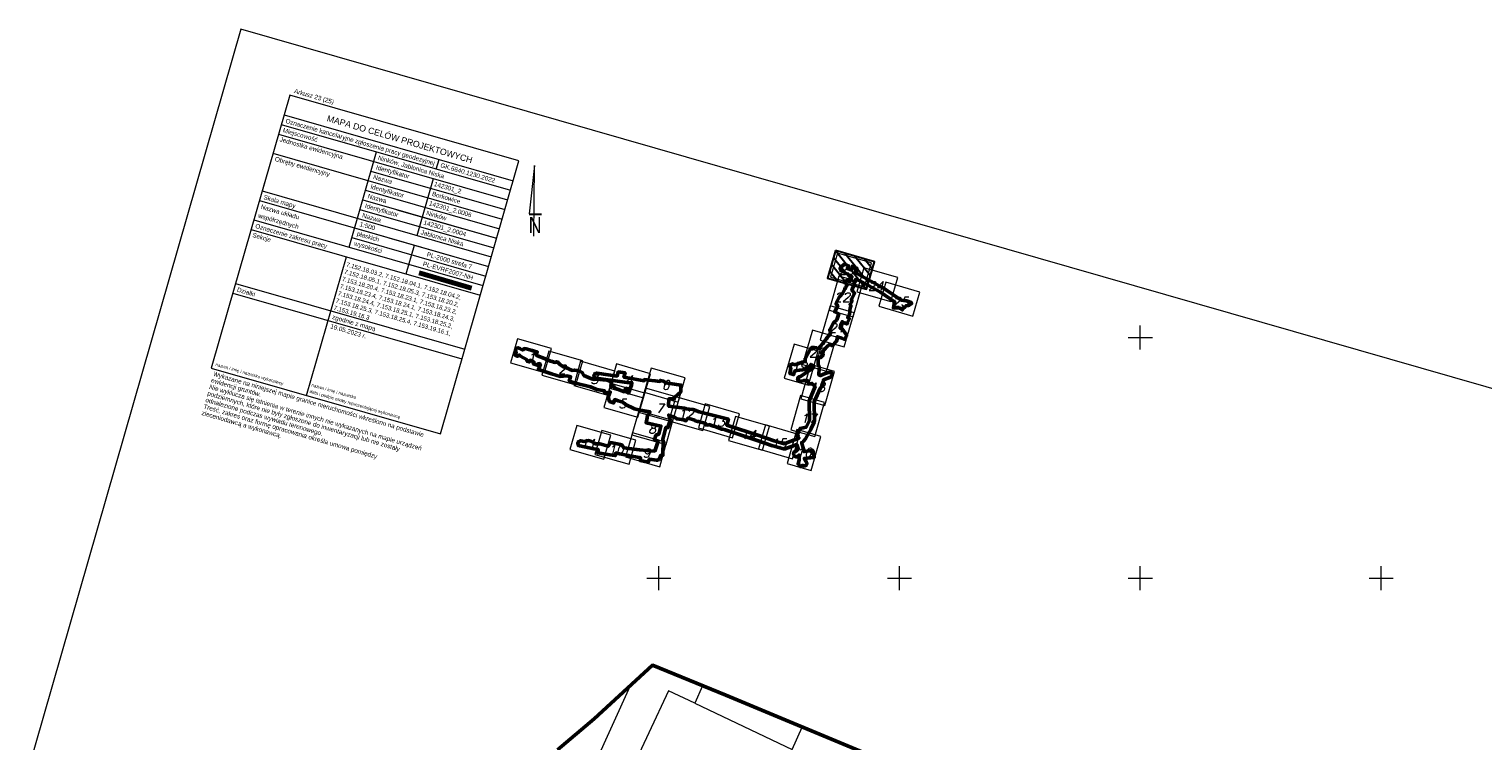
# Model space of a CAD drawing. Header units: metres. Extents: x 7482748 to 7484637, y 5684406 to 5687014.
# Tile 164 of 180: x 7483369 to 7483671, y 5686866 to 5687014. Entities that reach past the tile are written whole.
import ezdxf

# ---------------------------------------------------------------- set-up
doc = ezdxf.new("R2010")
doc.units = ezdxf.units.M
doc.header["$MEASUREMENT"] = 0
doc.linetypes.add('1', pattern=[1.5, 1, -0.5])
for name, color, linetype, lineweight in [('_Dzialki', 7, 'Continuous', 0), ('_Podzial_sekcyjny_krzyze', 7, '1', 13), ('_Szkic_arkuszy', 7, 'Continuous', 0), ('_tabelka', 7, 'Continuous', 0), ('_Zakres2', 7, 'Continuous', 0)]:
    doc.layers.add(name, color=color, linetype=linetype, lineweight=lineweight)
doc.layers.add('_ramki_nieplotowane', color=7, linetype='Continuous', lineweight=0, plot=False)
doc.styles.add('Style-Arial', font='arial.ttf')
doc.styles.add('Style-COMPRESSED', font='COMPRESSED.shx')
doc.styles.add('Style-ITALIC_1250', font='ITALIC_1250.shx')

# ---------------------------------------------------------------- blocks, each defined once
blk = doc.blocks.new('*U485')
at = {"layer": '_Szkic_arkuszy', "color": 5, "linetype": 'Continuous', "lineweight": 30}
for p, q in [((-80.53, 100.4), (80.53, -100.4)), ((-30.55, 86.04), (90.67, -65.1)), ((-100.82, 29.8), (-19.43, -71.67)), ((-90.67, 65.1), (30.55, -86.04)), ((19.43, 71.68), (100.82, -29.8)), ((69.4, 57.31), (110.96, 5.5)), ((-110.96, -5.5), (-69.4, -57.31))]:
    blk.add_line(p, q, dxfattribs=at)
at = {"layer": '_Szkic_arkuszy', "color": 5, "linetype": 'Continuous', "lineweight": 30, "flags": 128}
blk.add_lwpolyline([(-80.53, 100.4), (-121.54, -42.33), (80.53, -100.4), (121.54, 42.33), (-80.53, 100.4)], close=True, dxfattribs=at)

msp = doc.modelspace()

# ---------------------------------------------------------------- linework, layer by layer
at = {"layer": '_Dzialki', "color": 96, "linetype": 'Continuous', "true_color": 0x008000, "flags": 128}
for points in [[(7483475.46, 5686836.53), (7483494.13, 5686877.73)], [(7483509.12, 5686877.65), (7483507.47, 5686874.02)], [(7483502, 5686876.61), (7483481.62, 5686832.97)], [(7483507.47, 5686874.02), (7483502, 5686876.61)], [(7483507.47, 5686874.02), (7483527.71, 5686864.46)], [(7483527.71, 5686864.46), (7483529.81, 5686869.09)]]:
    msp.add_lwpolyline(points, dxfattribs=at)
at = {"layer": '_Podzial_sekcyjny_krzyze', "linetype": 'Continuous'}
for p, q in [((7483597.5, 5686950), (7483602.5, 5686950)), ((7483600, 5686947.5), (7483600, 5686952.5)), ((7483500, 5686897.5), (7483500, 5686902.5)), ((7483550, 5686897.5), (7483550, 5686902.5)), ((7483600, 5686897.5), (7483600, 5686902.5)), ((7483650, 5686897.5), (7483650, 5686902.5)), ((7483497.5, 5686900), (7483502.5, 5686900)), ((7483547.5, 5686900), (7483552.5, 5686900)), ((7483597.5, 5686900), (7483602.5, 5686900)), ((7483647.5, 5686900), (7483652.5, 5686900))]:
    msp.add_line(p, q, dxfattribs=at)
at = {"layer": '_ramki_nieplotowane', "color": 3, "linetype": 'Continuous', "lineweight": 0, "flags": 128}
msp.add_lwpolyline([(7483413.23, 5687014.08), (7483331.2, 5686728.62), (7483735.34, 5686612.49), (7483817.37, 5686897.94), (7483413.23, 5687014.08)], close=True, dxfattribs=at)
at = {"layer": '_Szkic_arkuszy', "color": 252, "linetype": 'Continuous', "lineweight": 53, "flags": 128}
msp.add_lwpolyline([(7483501.49, 5686940.56), (7483504.61, 5686940.13), (7483504.6, 5686938.73), (7483503.35, 5686937.6), (7483503.07, 5686937.34), (7483503.04, 5686937.34), (7483503.04, 5686937.33), (7483502.09, 5686937.26), (7483502.05, 5686935.8), (7483502.05, 5686935.77), (7483505.33, 5686935.3), (7483505.65, 5686935.24), (7483505.8, 5686935.22), (7483506.21, 5686935.13), (7483506.4, 5686935.09), (7483507.16, 5686935.03), (7483508.42, 5686934.56), (7483514.46, 5686933.02), (7483514.13, 5686931.81), (7483520.79, 5686929.62), (7483523.97, 5686928.54), (7483526.05, 5686927.94), (7483528.88, 5686929.02), (7483529.11, 5686929.11), (7483528.73, 5686929.55), (7483528.84, 5686929.85), (7483529.1, 5686930.61), (7483529.36, 5686931.14), (7483530.63, 5686931.41), (7483531.29, 5686932.77), (7483531.23, 5686936.74), (7483531.24, 5686936.83), (7483531.28, 5686936.96), (7483532.48, 5686939.84), (7483531.8, 5686940.48), (7483531.68, 5686940.4), (7483531.55, 5686940.36), (7483531.41, 5686940.36), (7483531.28, 5686940.38), (7483531.16, 5686940.45), (7483531.06, 5686940.54), (7483530.98, 5686940.65), (7483530.94, 5686940.78), (7483530.93, 5686940.91), (7483530.9, 5686941.01), (7483530.9, 5686941.07), (7483530.03, 5686941.05), (7483529.89, 5686940.99), (7483529.76, 5686940.97), (7483529.65, 5686940.95), (7483529.51, 5686940.96), (7483529.38, 5686940.97), (7483529.21, 5686940.99), (7483528.95, 5686941.05), (7483528.83, 5686941.5), (7483528.94, 5686941.66), (7483529.1, 5686941.77), (7483529.26, 5686941.85), (7483529.33, 5686941.89), (7483529.41, 5686941.93), (7483529.73, 5686942.13), (7483531.34, 5686943.16), (7483531.84, 5686943.6), (7483532.18, 5686943.9), (7483532.1, 5686944.06), (7483531.63, 5686944.37), (7483531.58, 5686944.4), (7483531.55, 5686944.38), (7483531.38, 5686944.09), (7483531.15, 5686943.84), (7483530.58, 5686943.37), (7483529.26, 5686943.21), (7483528.63, 5686943.18), (7483528.22, 5686943.01), (7483527.99, 5686942.28), (7483527.69, 5686942.38), (7483527.25, 5686942.5), (7483527.45, 5686943.62), (7483527.37, 5686943.71), (7483527.31, 5686943.83), (7483527.28, 5686943.96), (7483527.29, 5686944.1), (7483527.33, 5686944.23), (7483527.4, 5686944.34), (7483527.5, 5686944.43), (7483527.62, 5686944.5), (7483527.75, 5686944.53), (7483527.88, 5686944.53), (7483528.01, 5686944.49), (7483528.13, 5686944.42), (7483528.2, 5686944.36), (7483528.47, 5686944.38), (7483529.62, 5686944.81), (7483529.76, 5686944.9), (7483530.42, 5686945), (7483530.39, 5686945.61), (7483531.44, 5686947.52), (7483531.75, 5686947.91), (7483532.26, 5686947.9), (7483532.76, 5686947.86), (7483533.1, 5686947.68), (7483534.1, 5686948.75), (7483534.23, 5686948.93), (7483534.44, 5686949.22), (7483534.69, 5686949.57), (7483534.8, 5686949.75), (7483534.96, 5686949.97), (7483535.25, 5686950.35), (7483535.5, 5686950.65), (7483535.69, 5686950.96), (7483535.53, 5686951.62), (7483536.26, 5686953.07), (7483536.96, 5686953.69), (7483537.38, 5686954.92), (7483536.56, 5686955.32), (7483537.16, 5686956.64), (7483536.8, 5686957.01), (7483537.44, 5686958.36), (7483538.13, 5686959.12), (7483538.64, 5686960.06), (7483538.81, 5686960.37), (7483539.17, 5686961.04), (7483538.55, 5686961.38), (7483539.09, 5686961.87), (7483539.5, 5686961.68), (7483539.74, 5686961.76), (7483540.1, 5686962.68), (7483537.93, 5686963.88), (7483537.81, 5686963.98), (7483537.73, 5686964.09), (7483537.68, 5686964.21), (7483537.66, 5686964.35), (7483537.68, 5686964.48), (7483537.73, 5686964.6), (7483537.81, 5686964.71), (7483537.92, 5686964.79), (7483538.04, 5686964.85), (7483538.18, 5686964.87), (7483538.26, 5686964.94), (7483538.39, 5686965.06), (7483538.61, 5686965.25), (7483538.87, 5686965.14), (7483539.42, 5686964.92), (7483539.18, 5686964.32), (7483539.95, 5686964.06), (7483540.22, 5686964.71), (7483541.16, 5686964.41), (7483541.04, 5686963.73), (7483540.99, 5686963.39), (7483541.01, 5686963.37), (7483543.42, 5686962.05), (7483546.43, 5686960.42), (7483546.47, 5686960.4), (7483546.64, 5686960.28), (7483550.37, 5686957.77), (7483550.92, 5686957.72), (7483551.44, 5686957.63), (7483551.67, 5686957.57), (7483552.42, 5686957.28), (7483552.53, 5686957.04), (7483552.53, 5686957.04), (7483552.4, 5686956.97), (7483552.01, 5686956.71), (7483551.8, 5686956.68), (7483551.35, 5686956.62), (7483551.25, 5686956.5), (7483551.1, 5686956.34), (7483551.08, 5686956.33), (7483550.87, 5686956.21), (7483550.82, 5686956.18), (7483550.72, 5686956.02), (7483550.7, 5686955.99), (7483550.59, 5686955.86), (7483550.58, 5686955.72), (7483550.46, 5686955.81), (7483550.31, 5686956.02), (7483550.21, 5686956.08), (7483550.1, 5686956.11), (7483549.96, 5686956.12), (7483548.96, 5686956.14), (7483548.73, 5686956.12), (7483548.98, 5686957.43), (7483546.06, 5686959.41), (7483545.91, 5686959.51), (7483542.92, 5686961.13), (7483541.03, 5686962.17), (7483540.67, 5686961.35), (7483540.48, 5686960.9), (7483540.12, 5686959.83), (7483540.65, 5686959.24), (7483540.63, 5686959.12), (7483540.01, 5686957.95), (7483540.13, 5686957.73), (7483539.96, 5686957.27), (7483539.75, 5686956.89), (7483539.94, 5686956.49), (7483539.77, 5686956.27), (7483539.61, 5686954.74), (7483539.22, 5686954.14), (7483539.58, 5686953.95), (7483539.41, 5686953.55), (7483539.22, 5686953.15), (7483539.12, 5686952.94), (7483539.06, 5686952.84), (7483538.58, 5686953.07), (7483538.09, 5686953.33), (7483537.88, 5686952.89), (7483537.83, 5686952.63), (7483537.76, 5686952.32), (7483537.67, 5686951.98), (7483538.1, 5686951.82), (7483539.01, 5686950.56), (7483539, 5686950.39), (7483538.59, 5686949.61), (7483538.04, 5686949.85), (7483537.11, 5686950.17), (7483537.01, 5686949.35), (7483536.01, 5686948.31), (7483535.51, 5686948.65), (7483534.93, 5686948.09), (7483533.74, 5686946.76), (7483534.16, 5686946.44), (7483533.54, 5686945.8), (7483533.08, 5686945.97), (7483533.14, 5686944.51), (7483533.14, 5686944.43), (7483533.12, 5686944.36), (7483533.3, 5686944), (7483533.35, 5686943.86), (7483533.36, 5686943.72), (7483533.34, 5686943.66), (7483533.23, 5686942.28), (7483533.57, 5686942.11), (7483534.56, 5686942.55), (7483535.31, 5686942.74), (7483535.46, 5686942.77), (7483535.59, 5686942.76), (7483535.72, 5686942.72), (7483535.83, 5686942.64), (7483535.92, 5686942.54), (7483535.99, 5686942.42), (7483536.01, 5686942.29), (7483536.01, 5686942.15), (7483535.97, 5686942.02), (7483535.89, 5686941.91), (7483535.79, 5686941.82), (7483535.67, 5686941.75), (7483534.21, 5686941.2), (7483534.2, 5686941.1), (7483534.17, 5686940.77), (7483533.91, 5686940.15), (7483533.88, 5686940.02), (7483533.78, 5686939.73), (7483533.51, 5686939.41), (7483532.28, 5686936.64), (7483532.34, 5686932.66), (7483532.33, 5686932.55), (7483532.29, 5686932.42), (7483531.57, 5686930.94), (7483531.56, 5686930.92), (7483530.56, 5686929.13), (7483530.52, 5686929.06), (7483530.05, 5686928.46), (7483529.96, 5686928.37), (7483529.85, 5686928.3), (7483529.69, 5686928.23), (7483529.7, 5686928.02), (7483530.08, 5686926.9), (7483530.11, 5686926.72), (7483530.17, 5686926.32), (7483532, 5686926.54), (7483532.3, 5686925.1), (7483530.22, 5686924.88), (7483530.69, 5686924.12), (7483530.75, 5686923.98), (7483530.76, 5686923.85), (7483530.75, 5686923.71), (7483530.7, 5686923.59), (7483530.62, 5686923.48), (7483530.51, 5686923.39), (7483530.39, 5686923.34), (7483530.25, 5686923.32), (7483530.12, 5686923.33), (7483529.99, 5686923.38), (7483529.88, 5686923.46), (7483529.41, 5686923.19), (7483528.94, 5686923.75), (7483529.19, 5686924.55), (7483529.15, 5686924.68), (7483529.14, 5686924.81), (7483529.19, 5686925.32), (7483529.16, 5686925.58), (7483528.92, 5686925.35), (7483528.8, 5686925.26), (7483528.67, 5686925.22), (7483528.54, 5686925.21), (7483528.4, 5686925.23), (7483528.28, 5686925.28), (7483528.18, 5686925.37), (7483528.1, 5686925.48), (7483528.05, 5686925.61), (7483528.01, 5686925.76), (7483528, 5686925.93), (7483528.03, 5686926.07), (7483528.08, 5686926.16), (7483528.14, 5686926.22), (7483528.18, 5686926.25), (7483528.37, 5686926.31), (7483528.96, 5686926.86), (7483528.67, 5686927.74), (7483528.66, 5686927.81), (7483526.26, 5686926.89), (7483526.19, 5686926.87), (7483526.06, 5686926.86), (7483525.92, 5686926.88), (7483523.67, 5686927.54), (7483523.65, 5686927.54), (7483520.46, 5686928.62), (7483513.81, 5686930.81), (7483513.29, 5686930.98), (7483513.09, 5686930.95), (7483511.48, 5686931.56), (7483511.4, 5686931.58), (7483510.41, 5686931.91), (7483510.33, 5686931.84), (7483510.18, 5686931.8), (7483509.71, 5686931.87), (7483509.81, 5686932.12), (7483508.29, 5686932.57), (7483508.06, 5686932.57), (7483507.57, 5686932.67), (7483507.49, 5686932.83), (7483506.79, 5686933.03), (7483505.98, 5686933.25), (7483505.72, 5686932.72), (7483505.31, 5686932.83), (7483505.23, 5686932.92), (7483503.76, 5686933.1), (7483503.31, 5686933.43), (7483502.94, 5686933.54), (7483502.4, 5686933.74), (7483502.08, 5686933.88), (7483502.38, 5686932.9), (7483502.26, 5686932.37), (7483501.9, 5686931.31), (7483501.51, 5686931.32), (7483501.08, 5686929.66), (7483500.88, 5686928.95), (7483500.93, 5686928.43), (7483500.92, 5686928.27), (7483500.83, 5686926), (7483500.84, 5686925.97), (7483500.86, 5686925.54), (7483500.52, 5686925.53), (7483500.42, 5686925.54), (7483500.2, 5686924.95), (7483500.16, 5686924.84), (7483500.09, 5686924.73), (7483499.99, 5686924.64), (7483499.87, 5686924.57), (7483499.87, 5686924.57), (7483499.84, 5686924.56), (7483499.71, 5686924.52), (7483499.57, 5686924.53), (7483498.11, 5686924.76), (7483497.83, 5686924.14), (7483496.16, 5686924.43), (7483496.19, 5686924.75), (7483496.23, 5686924.99), (7483496, 5686925.07), (7483495.97, 5686925.08), (7483494.42, 5686925.38), (7483494.29, 5686925.36), (7483493.89, 5686925.4), (7483493.8, 5686925.44), (7483493.74, 5686925.51), (7483491.53, 5686925.94), (7483491.11, 5686926.02), (7483490.96, 5686925.47), (7483489.88, 5686925.66), (7483487.35, 5686926.03), (7483487.44, 5686926.39), (7483487.4, 5686926.75), (7483486.55, 5686926.91), (7483483.61, 5686927.49), (7483483.47, 5686927.54), (7483483.36, 5686927.61), (7483483.27, 5686927.72), (7483483.21, 5686927.84), (7483483.19, 5686927.97), (7483483.2, 5686928.11), (7483483.25, 5686928.24), (7483483.32, 5686928.35), (7483483.42, 5686928.44), (7483483.55, 5686928.5), (7483483.68, 5686928.52), (7483483.81, 5686928.52), (7483484.51, 5686928.41), (7483485.41, 5686928.58), (7483485.92, 5686928.47), (7483486.51, 5686928.12), (7483486.76, 5686927.95), (7483487.77, 5686927.92), (7483489.5, 5686927.41), (7483489.99, 5686928.17), (7483491.34, 5686927.94), (7483492.04, 5686927.8), (7483492.35, 5686927.68), (7483492.73, 5686927.08), (7483496.01, 5686926.67), (7483499.17, 5686926.41), (7483499.86, 5686928.46), (7483499.11, 5686928.75), (7483499.42, 5686929.7), (7483500.05, 5686929.96), (7483500.47, 5686931.6), (7483497.39, 5686932.31), (7483497.61, 5686933.3), (7483497.6, 5686933.43), (7483497.62, 5686933.57), (7483497.68, 5686933.69), (7483497.76, 5686933.79), (7483497.87, 5686933.87), (7483498.19, 5686934.54), (7483495.83, 5686934.95), (7483495.53, 5686935.04), (7483495, 5686935.18), (7483493.1, 5686936.07), (7483492.53, 5686936.56), (7483491.61, 5686936.88), (7483490.87, 5686937.13), (7483490.62, 5686936.42), (7483489.76, 5686936.74), (7483489.48, 5686937.62), (7483489.92, 5686938.72), (7483489.43, 5686938.58), (7483489.05, 5686938.51), (7483488.7, 5686938.62), (7483488.79, 5686938.9), (7483488.41, 5686938.97), (7483487.17, 5686939.24), (7483485.8, 5686939.78), (7483482.47, 5686940.6), (7483481.42, 5686940.96), (7483481.53, 5686941.38), (7483481.7, 5686941.86), (7483481.5, 5686941.9), (7483480.94, 5686942.04), (7483479.54, 5686941.94), (7483477.74, 5686942.43), (7483476.9, 5686942.74), (7483475.01, 5686943.38), (7483475.42, 5686944.44), (7483475.02, 5686944.59), (7483474.81, 5686944.26), (7483474.17, 5686944.47), (7483473.93, 5686944.56), (7483474.07, 5686944.95), (7483473.9, 5686945.02), (7483473.3, 5686945.28), (7483473.13, 5686944.93), (7483472.64, 5686945.11), (7483472.68, 5686945.37), (7483471.33, 5686946.13), (7483471.18, 5686946.23), (7483471.04, 5686946.36), (7483470.68, 5686946.13), (7483470.17, 5686946.34), (7483470.18, 5686946.49), (7483470.37, 5686946.78), (7483470.41, 5686946.94), (7483470.32, 5686947.05), (7483470.26, 5686947.17), (7483470.24, 5686947.31), (7483470.26, 5686947.44), (7483470.3, 5686947.57), (7483470.38, 5686947.68), (7483470.49, 5686947.77), (7483470.61, 5686947.82), (7483470.74, 5686947.85), (7483470.88, 5686947.84), (7483471, 5686947.79), (7483471.12, 5686947.72), (7483471.77, 5686947.38), (7483472.04, 5686947.72), (7483472.44, 5686947.63), (7483473.69, 5686947.32), (7483474.16, 5686947.19), (7483474.71, 5686947.01), (7483474.78, 5686947), (7483474.58, 5686946.35), (7483475.18, 5686946.08), (7483475.93, 5686945.8), (7483477.52, 5686945.12), (7483477.84, 5686945.01), (7483478.45, 5686944.85), (7483478.83, 5686944.97), (7483478.97, 5686944.91), (7483479.17, 5686944.84), (7483479.22, 5686944.7), (7483479.24, 5686944.63), (7483479.3, 5686944.58), (7483479.45, 5686944.43), (7483479.47, 5686944.42), (7483479.63, 5686944.36), (7483480.09, 5686943.96), (7483481.21, 5686943.55), (7483481.54, 5686943.39), (7483481.78, 5686943.28), (7483482.08, 5686943.17), (7483482.53, 5686943.24), (7483483.03, 5686943.16), (7483483.69, 5686942.93), (7483484.12, 5686942.71), (7483484.44, 5686942.14), (7483485.92, 5686941.49), (7483486.08, 5686941.45), (7483486.19, 5686941.39), (7483486.51, 5686941.3), (7483487.17, 5686941.37), (7483488.43, 5686941.25), (7483489.09, 5686941.2), (7483489.84, 5686940.96), (7483490.2, 5686940.83), (7483490.15, 5686940.31), (7483490.07, 5686939.99), (7483490.13, 5686939.78), (7483490.43, 5686939.95), (7483490.69, 5686939.83), (7483490.86, 5686939.5), (7483492.89, 5686938.75), (7483493.19, 5686939.48), (7483493.64, 5686939.32), (7483493.38, 5686938.62), (7483493.55, 5686938.57), (7483493.69, 5686938.48), (7483493.82, 5686938.62), (7483494.37, 5686940.12), (7483494.45, 5686940.53), (7483491.91, 5686940.88), (7483486.98, 5686941.54), (7483486.83, 5686941.58), (7483486.71, 5686941.65), (7483486.62, 5686941.75), (7483486.56, 5686941.87), (7483486.52, 5686942), (7483486.53, 5686942.14), (7483486.56, 5686942.27), (7483486.63, 5686942.38), (7483486.73, 5686942.48), (7483486.85, 5686942.54), (7483486.98, 5686942.58), (7483487.12, 5686942.58), (7483491.36, 5686942.01), (7483491.61, 5686942.86), (7483493, 5686942.65), (7483492.76, 5686941.8), (7483493.16, 5686941.73), (7483496.99, 5686941.01), (7483497.04, 5686941.28), (7483497.54, 5686941.2), (7483497.67, 5686941.18), (7483497.81, 5686941.16), (7483497.83, 5686941.16), (7483499.24, 5686940.99), (7483500.25, 5686940.87), (7483500.34, 5686941.09), (7483500.99, 5686940.94), (7483501.49, 5686940.56)], close=True, dxfattribs=at)
at = {"layer": '_Szkic_arkuszy', "color": 7, "linetype": 'Continuous', "lineweight": 0, "flags": 128}
for points in [[(7483537.11, 5686967.56), (7483535.67, 5686962.57), (7483542.75, 5686960.54), (7483544.18, 5686965.53), (7483537.11, 5686967.56)], [(7483535.36, 5686955.71), (7483540.35, 5686954.27), (7483542.38, 5686961.34), (7483537.39, 5686962.78), (7483535.36, 5686955.71)], [(7483542.56, 5686964.51), (7483541.12, 5686959.52), (7483548.19, 5686957.49), (7483549.63, 5686962.48), (7483542.56, 5686964.51)], [(7483547.14, 5686961.49), (7483545.71, 5686956.5), (7483552.78, 5686954.47), (7483554.21, 5686959.46), (7483547.14, 5686961.49)], [(7483533.54, 5686949.49), (7483538.53, 5686948.05), (7483540.56, 5686955.13), (7483535.57, 5686956.56), (7483533.54, 5686949.49)], [(7483529.87, 5686944.42), (7483534.87, 5686942.99), (7483536.9, 5686950.06), (7483531.91, 5686951.5), (7483529.87, 5686944.42)], [(7483470.65, 5686949.74), (7483469.21, 5686944.75), (7483476.29, 5686942.71), (7483477.72, 5686947.71), (7483470.65, 5686949.74)], [(7483477.15, 5686947.18), (7483475.71, 5686942.18), (7483482.78, 5686940.15), (7483484.22, 5686945.15), (7483477.15, 5686947.18)], [(7483526.07, 5686941.56), (7483531.07, 5686940.13), (7483533.1, 5686947.2), (7483528.11, 5686948.63), (7483526.07, 5686941.56)], [(7483483.78, 5686945.07), (7483482.35, 5686940.07), (7483489.42, 5686938.04), (7483490.86, 5686943.04), (7483483.78, 5686945.07)], [(7483491.2, 5686944.51), (7483489.76, 5686939.51), (7483496.84, 5686937.48), (7483498.27, 5686942.48), (7483491.2, 5686944.51)], [(7483529.49, 5686937.3), (7483534.48, 5686935.86), (7483536.51, 5686942.93), (7483531.52, 5686944.37), (7483529.49, 5686937.3)], [(7483498.43, 5686943.64), (7483497, 5686938.64), (7483504.07, 5686936.61), (7483505.5, 5686941.6), (7483498.43, 5686943.64)], [(7483490.04, 5686940.47), (7483488.6, 5686935.47), (7483495.67, 5686933.44), (7483497.11, 5686938.43), (7483490.04, 5686940.47)], [(7483497.24, 5686939.5), (7483495.81, 5686934.5), (7483502.88, 5686932.47), (7483504.31, 5686937.47), (7483497.24, 5686939.5)], [(7483527.42, 5686930.86), (7483532.42, 5686929.43), (7483534.45, 5686936.5), (7483529.45, 5686937.93), (7483527.42, 5686930.86)], [(7483503.52, 5686937.71), (7483502.08, 5686932.72), (7483509.15, 5686930.69), (7483510.59, 5686935.68), (7483503.52, 5686937.71)], [(7483509.67, 5686936.21), (7483508.24, 5686931.22), (7483515.31, 5686929.19), (7483516.75, 5686934.18), (7483509.67, 5686936.21)], [(7483495.89, 5686934.79), (7483494.45, 5686929.8), (7483501.53, 5686927.76), (7483502.96, 5686932.76), (7483495.89, 5686934.79)], [(7483515.91, 5686933.62), (7483514.48, 5686928.62), (7483521.55, 5686926.59), (7483522.99, 5686931.59), (7483515.91, 5686933.62)], [(7483522.14, 5686931.85), (7483520.71, 5686926.86), (7483527.78, 5686924.83), (7483529.21, 5686929.82), (7483522.14, 5686931.85)], [(7483482.99, 5686931.74), (7483481.55, 5686926.74), (7483488.62, 5686924.71), (7483490.06, 5686929.7), (7483482.99, 5686931.74)], [(7483488.19, 5686930.7), (7483486.75, 5686925.7), (7483493.83, 5686923.67), (7483495.26, 5686928.67), (7483488.19, 5686930.7)], [(7483494.57, 5686930.2), (7483493.13, 5686925.2), (7483500.21, 5686923.17), (7483501.64, 5686928.17), (7483494.57, 5686930.2)], [(7483526.65, 5686923.81), (7483531.64, 5686922.38), (7483533.67, 5686929.45), (7483528.68, 5686930.89), (7483526.65, 5686923.81)]]:
    msp.add_lwpolyline(points, close=True, dxfattribs=at)
at = {"layer": '_tabelka', "color": 7, "linetype": 'Continuous', "lineweight": 0}
for p, q in [((7483459.72, 5686947.57), (7483470.96, 5686986.71)), ((7483418.76, 5686984.28), (7483410.55, 5686955.71)), ((7483474.19, 5686985.76), (7483473.1, 5686975.72)), ((7483474.08, 5686971.09), (7483474.19, 5686985.76)), ((7483473.1, 5686975.72), (7483475.65, 5686975.72)), ((7483473.12, 5686975.55), (7483475.66, 5686975.55)), ((7483412.14, 5686961.24), (7483407.09, 5686943.67)), ((7483454.66, 5686929.99), (7483459.71, 5686947.57)), ((7483407.09, 5686943.67), (7483454.66, 5686929.99))]:
    msp.add_line(p, q, dxfattribs=at)
at = {"layer": '_tabelka', "color": 250, "linetype": 'Continuous', "lineweight": 70}
msp.add_line((7483450.24, 5686963.42), (7483461.14, 5686960.29), dxfattribs=at)
at = {"layer": '_tabelka', "color": 7, "linetype": 'Continuous', "lineweight": 0, "flags": 128}
for points in [[(7483470.96, 5686986.71), (7483423.39, 5687000.38), (7483417.04, 5686978.29)], [(7483422.2, 5686996.25), (7483469.78, 5686982.58)], [(7483421.05, 5686992.26), (7483468.63, 5686978.59)], [(7483421.62, 5686994.26), (7483469.2, 5686980.59)], [(7483419.9, 5686988.27), (7483467.48, 5686974.6)], [(7483435.71, 5686968.78), (7483441.4, 5686988.58)], [(7483453.81, 5686985.01), (7483454.38, 5686987.01)], [(7483440.25, 5686984.59), (7483468.06, 5686976.6)], [(7483417.66, 5686980.45), (7483465.23, 5686966.78)], [(7483439.1, 5686980.59), (7483466.91, 5686972.6)], [(7483449.84, 5686971.2), (7483453.23, 5686983.02)], [(7483417.08, 5686978.45), (7483464.66, 5686964.78)], [(7483438.53, 5686978.6), (7483466.34, 5686970.61)], [(7483438.53, 5686978.6), (7483466.34, 5686970.61)], [(7483415.94, 5686974.46), (7483463.51, 5686960.79)], [(7483437.96, 5686976.6), (7483465.76, 5686968.61)], [(7483445.62, 5686976.56), (7483466.34, 5686970.61)], [(7483415.36, 5686972.47), (7483462.94, 5686958.79)], [(7483436.86, 5686972.77), (7483464.66, 5686964.78)], [(7483436.86, 5686972.77), (7483464.66, 5686964.78)], [(7483436.28, 5686970.77), (7483464.09, 5686962.78)], [(7483443.95, 5686970.73), (7483464.66, 5686964.78)], [(7483447.54, 5686963.22), (7483449.26, 5686969.2)], [(7483426.86, 5686937.98), (7483435.14, 5686966.78)], [(7483411.56, 5686959.25), (7483459.14, 5686945.57)], [(7483412.14, 5686961.24), (7483459.71, 5686947.57)]]:
    msp.add_lwpolyline(points, dxfattribs=at)
at = {"layer": '_Zakres2', "color": 250, "linetype": 'Continuous', "lineweight": 53, "flags": 128}
msp.add_lwpolyline([(7483478.96, 5686864.35), (7483486.58, 5686870.79), (7483498.69, 5686881.93), (7483513.92, 5686875.68), (7483544.98, 5686862.79)], dxfattribs=at)

# ---------------------------------------------------------------- block references
at = {"layer": '_Szkic_arkuszy', "color": 5, "linetype": 'Continuous', "lineweight": 30, "xscale": 0.04, "yscale": 0.04, "zscale": 0.04}
msp.add_blockref('*U485', (7483539.93, 5686964.05), dxfattribs=at)

# ---------------------------------------------------------------- texts
at = {"layer": '_Szkic_arkuszy', "color": 7, "linetype": 'Continuous', "lineweight": 53, "style": 'Style-ITALIC_1250'}
for s, p in [('23', (7483537.44, 5686963.13)), ('22', (7483536.47, 5686957.42)), ('24', (7483543.43, 5686959.77)), ('25', (7483548.59, 5686956.54)), ('21', (7483535.33, 5686951.07)), ('20', (7483531.18, 5686945.91)), ('1', (7483472.73, 5686944.87)), ('2', (7483479.14, 5686942.44)), ('19', (7483527.56, 5686943.06)), ('3', (7483485.84, 5686940.37)), ('4', (7483492.99, 5686940.22)), ('6', (7483500.61, 5686939.18)), ('18', (7483531.3, 5686938.74)), ('5', (7483491.64, 5686935.34)), ('7', (7483499.41, 5686934.35)), ('12', (7483504.02, 5686933.2)), ('8', (7483497.81, 5686930.09)), ('13', (7483510.5, 5686931.5)), ('17', (7483529.46, 5686932.28)), ('11', (7483483.68, 5686927.01)), ('14', (7483517, 5686928.89)), ('15', (7483523.28, 5686927.05)), ('10', (7483489.5, 5686925.8)), ('9', (7483496.67, 5686925.09)), ('16', (7483528.5, 5686925.17))]:
    msp.add_text(s, height=1.88, dxfattribs=at).set_placement(p)
at = {"layer": '_tabelka', "color": 7, "linetype": 'Continuous', "lineweight": 0, "style": 'Style-Arial'}
for s, height, p in [('Arkusz 23 (25)', 0.94, (7483424.2, 5687000.81)), ('Oznaczenie kancelaryjne zgłoszenia pracy geodezyjnej', 0.94, (7483422.42, 5686994.61)), ('Miejscowość', 0.94, (7483421.86, 5686992.68)), ('Jednostka ewidencyjna', 0.94, (7483421.22, 5686990.79)), ('Obręby ewidencyjny', 0.94, (7483420.21, 5686986.71)), ('Ninków, Jabłonica Niska', 0.94, (7483441.62, 5686986.94)), ('GK.6640.1230.2022', 0.94, (7483454.58, 5686985.38)), ('Nazwa', 0.94, (7483440.63, 5686982.97)), ('Identyfikator', 0.94, (7483441.21, 5686984.96)), ('Identyfikator', 0.94, (7483440.06, 5686980.97)), ('Borkowice', 0.94, (7483452.84, 5686979.46)), ('142301_2', 0.94, (7483453.25, 5686981.5)), ('Nazwa układu', 0.94, (7483417.29, 5686976.78)), ('Skala mapy', 0.94, (7483417.86, 5686978.76)), ('Identyfikator', 0.94, (7483438.91, 5686976.98)), ('Nazwa', 0.94, (7483439.49, 5686978.98)), ('142301_2.0006', 0.94, (7483452.22, 5686977.48)), ('współrzędnych', 0.94, (7483416.76, 5686974.93)), ('Nazwa', 0.94, (7483438.34, 5686974.99)), ('142301_2.0004', 0.94, (7483451.08, 5686973.49)), ('Ninków', 0.94, (7483451.65, 5686975.48)), ('Sekcje', 0.94, (7483415.54, 5686970.91)), ('Oznaczenie zakresu pracy', 0.94, (7483416.14, 5686972.78)), ('płaskich', 0.94, (7483437.25, 5686971.19)), ('1:500', 0.94, (7483437.81, 5686973.15)), ('Jabłonica Niska', 0.94, (7483450.5, 5686971.49)), ('wysokości', 0.94, (7483436.66, 5686969.16)), ('PL-EVRF2007-NH', 0.94, (7483450.94, 5686964.93)), ('PL-2000 strefa 7', 0.94, (7483451.75, 5686966.87)), ('Działki', 0.94, (7483412.34, 5686959.56)), ('zgodnie z mapą', 0.94, (7483432.12, 5686953.88)), ('19.05.2023 r.', 0.94, (7483431.72, 5686951.95)), ('nazwa / imię i nazwisko wykonawcy', 0.66, (7483407.91, 5686944.14)), ('data i podpis osoby reprezentującej wykonawcę', 0.66, (7483427.45, 5686938.53)), ('nazwa / imię i nazwisko', 0.66, (7483427.83, 5686939.87))]:
    msp.add_text(s, height=height, rotation=343.97, dxfattribs=at).set_placement(p)
at = {"layer": '_tabelka', "color": 7, "linetype": 'Continuous', "lineweight": 0, "style": 'Style-COMPRESSED', "width": 0.83}
msp.add_text('N', height=3.31, dxfattribs=at).set_placement((7483473, 5686971.75))
at = {"layer": '_tabelka', "color": 7, "linetype": 'Continuous', "lineweight": 0, "rotation": 343.7397953, "style": 'Style-Arial'}
for s, insert, char_height, attachment_point, line_spacing_factor in [('MAPA DO CELÓW PROJEKTOWYCH', (7483446.22, 5686991.2), 1.3, 5, 0.82), ('7.152.18.03.2, 7.152.18.04.1, 7.152.18.04.2,\\P7.152.18.05.1, 7.152.18.05.3, 7.153.18.20.2,\\P7.153.18.20.4, 7.153.18.23.1, 7.153.18.23.2,\\P7.153.18.23.4, 7.153.18.24.1, 7.153.18.24.3,\\P7.153.18.24.4, 7.153.18.25.1, 7.153.18.25.2,\\P7.153.18.25.3, 7.153.18.25.4, 7.153.19.16.1,\\P7.153.19.16.3', (7483432.41, 5686955.79), 0.9, 7, 1.04), ('Wykazane na niniejszej mapie granice nieruchomości wkreślono na podstawie \\Pewidencji gruntów.\\PNie wyklucza się istnienia w terenie innych nie wykazanych na mapie urządzeń\\Ppodziemnych, które nie były zgłoszone do inwentaryzacji lub nie zostały\\Podnalezione podczas wywiadu terenowego.\\PTreść, zakres oraz formę opracowania określa umowa pomiędzy\\Pzleceniodawcą a wykonawcą.', (7483404.91, 5686933.68), 0.94, 7, 0.9)]:
    msp.add_mtext(s, dxfattribs=dict(at, insert=insert, char_height=char_height, attachment_point=attachment_point, line_spacing_factor=line_spacing_factor))

doc.saveas('drawing.dxf')
